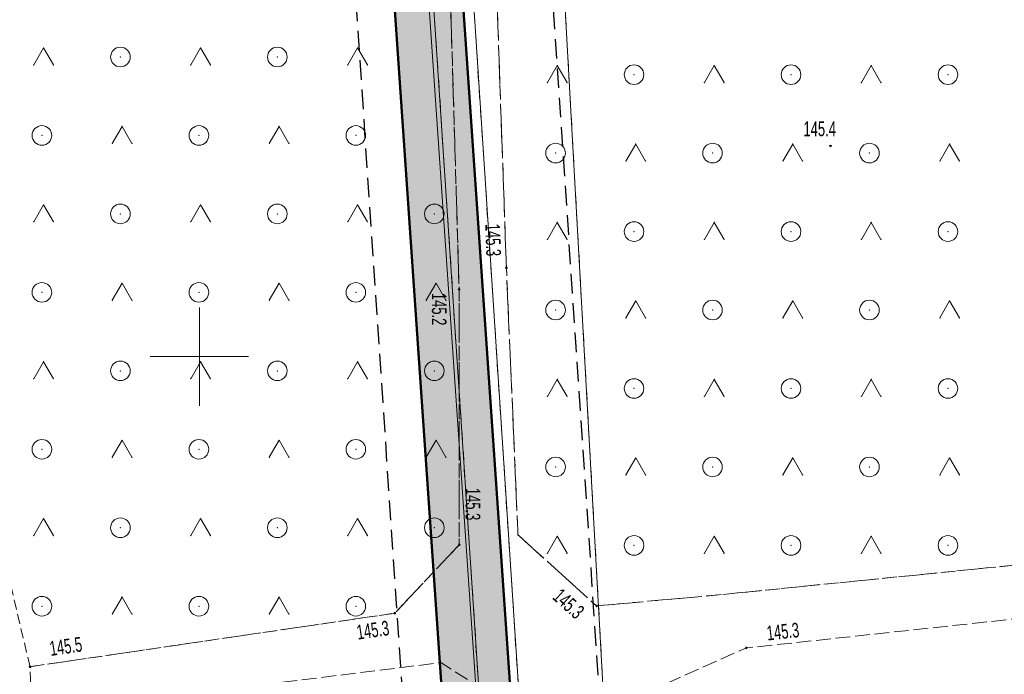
# Model space of a CAD drawing. Extents: x 6456700 to 6518119, y 5963420 to 5980059.
# Tile 230 of 256: x 6512360 to 6512410, y 5967033 to 5967066. Entities that reach past the tile are written whole.
import ezdxf
from ezdxf.enums import TextEntityAlignment as Align

# ---------------------------------------------------------------- set-up
doc = ezdxf.new("R2010")
doc.units = 0
doc.header["$MEASUREMENT"] = 0
for name, pattern in [('L_0_03', [1, 0.5, -0.5]), ('L_0_04', [1.5, 1, -0.5]), ('L_0_52', [1, 0.75, -0.25]), ('L_0_5A', [0.75, 0.5, -0.25])]:
    doc.linetypes.add(name, pattern=pattern)
doc.layers.get('0').update_dxf_attribs({"color": 2, "linetype": 'CONTINUOUS', "lineweight": 5})
for name, color, linetype, lineweight in [('18mm Kreska ciągła', 7, 'CONTINUOUS', 18), ('218_kontur_uzytku_gruntowego', 96, 'L_0_03', 18), ('219_dzialka_ewidencyjna', 7, 'CONTINUOUS', 18), ('50mm Kreska ciągła', 7, 'CONTINUOUS', 50), ('9mm Kreska ciągła', 252, 'CONTINUOUS', 9), ('jezdnia', 7, 'CONTINUOUS', 18), ('pikieta_naturalna', 7, 'CONTINUOUS', 18), ('pikieta_naturalna_Atr2', 7, 'CONTINUOUS', 18), ('siatka_krzyrzy', 7, 'CONTINUOUS', 18), ('teren_zalesiony', 7, 'CONTINUOUS', 18), ('Zakres', 7, 'CONTINUOUS', 18)]:
    doc.layers.add(name, color=color, linetype=linetype, lineweight=lineweight)
doc.styles.get("Standard").update_dxf_attribs({"font": 'txt', "width": 0.75})

# ---------------------------------------------------------------- blocks, each defined once
blk = doc.blocks.new('mdcp_nowa')
at = {"layer": 'pikieta_naturalna', "linetype": 'Continuous', "lineweight": 18}
for points in [[(6495132.17, 5983510.695, 1), (6495132.17, 5983510.785, 1)], [(6495115.65, 5983504.475, 1), (6495115.65, 5983504.565, 1)], [(6495113.24, 5983503.385, 1), (6495113.24, 5983503.475, 1)], [(6495113.25, 5983490.365, 1), (6495113.25, 5983490.455, 1)], [(6495120.25, 5983487.245, 1), (6495120.25, 5983487.335, 1)], [(6495109.96, 5983486.875, 1), (6495109.96, 5983486.965, 1)], [(6495127.88, 5983485.105, 1), (6495127.88, 5983485.195, 1)], [(6495091.37, 5983484.145, 1), (6495091.37, 5983484.235, 1)]]:
    blk.add_hatch(color=18, dxfattribs=at).paths.add_polyline_path(points)
at = {"layer": '218_kontur_uzytku_gruntowego', "lineweight": 18, "flags": 128}
for points in [[(6495116.84, 5983443.86), (6495110.24, 5983543.6)], [(6495112.3, 5983543.5), (6495118.85, 5983443.84)], [(6495117.78, 5983533.26), (6495121.76, 5983461.96)]]:
    blk.add_lwpolyline(points, dxfattribs=at)
at = {"layer": '219_dzialka_ewidencyjna', "color": 3, "linetype": 'Continuous', "lineweight": 18, "flags": 128}
for points in [[(6495110.24, 5983543.6), (6495116.84, 5983443.86)], [(6495118.85, 5983443.84), (6495112.3, 5983543.5)], [(6495117.78, 5983533.26), (6495121.76, 5983461.96)]]:
    blk.add_lwpolyline(points, dxfattribs=at)
at = {"layer": 'jezdnia', "color": 7, "linetype": 'L_0_52', "lineweight": 18, "flags": 128}
blk.add_lwpolyline([(6495195.83, 5982978.97), (6495200.77, 5982990.52), (6495203.76, 5983005.28), (6495200.35, 5983025.82), (6495193.24, 5983036.29), (6495189.14, 5983049.6), (6495185.12, 5983067.8), (6495183.17, 5983077.08), (6495178.19, 5983089.73), (6495174.64, 5983098.86), (6495168.43, 5983115.09), (6495161.55, 5983133.83), (6495154.76, 5983147.58), (6495144.33, 5983166.27), (6495135.54, 5983182.13), (6495131.43, 5983212.99), (6495131.68, 5983233.26), (6495131.46, 5983243.99), (6495128.32, 5983280.81), (6495127.29, 5983298.52), (6495124.19, 5983336.19), (6495123.5, 5983344), (6495121.28, 5983367.92), (6495119.64, 5983396.13), (6495116.73, 5983412.76), (6495117.19, 5983441.35), (6495116.43, 5983457.42), (6495115.48, 5983476.53), (6495115.11, 5983482.62), (6495112.3, 5983484.4), (6495091.45, 5983481.81), (6495091.37, 5983484.19), (6495109.96, 5983486.92), (6495113.25, 5983490.41), (6495113.24, 5983503.43), (6495112.69, 5983521.82), (6495113.13, 5983545.8), (6495113.51, 5983566.95), (6495116.02, 5983585), (6495118.4, 5983609.28), (6495123.42, 5983650.06), (6495131.2, 5983686.54), (6495140.07, 5983719.72), (6495146.41, 5983753.33), (6495149.05, 5983763.24), (6495154.18, 5983776.85), (6495160.67, 5983784.68), (6495175.29, 5983798.4), (6495197.26, 5983816.17), (6495217.4, 5983831.86), (6495238.65, 5983846.53), (6495263.72, 5983869.02), (6495276.39, 5983884.8), (6495285.32, 5983901), (6495289.2, 5983910.41), (6495292.89, 5983924.2), (6495294.78, 5983930.12), (6495299.2, 5983944.93), (6495304.61, 5983964.52), (6495307.5, 5983979.46), (6495307.59, 5983992.22), (6495306.46, 5984009.09), (6495305.69, 5984028.3), (6495305.67, 5984038.17), (6495300.99, 5984057.07), (6495297.28, 5984082.3), (6495291.79, 5984107.54), (6495288.36, 5984130.45), (6495280.64, 5984151.56), (6495274.64, 5984171.22), (6495270.98, 5984181.26), (6495273.99, 5984181.03), (6495276.87, 5984171.8), (6495283.5, 5984152.14), (6495291.35, 5984131.82), (6495294.78, 5984110.77), (6495299.68, 5984081.31), (6495303.27, 5984060.79), (6495332.62, 5984062.58), (6495350.78, 5984065.69), (6495352.73, 5984070.57), (6495357.63, 5984062.1), (6495352.37, 5984062.87), (6495334.16, 5984059.86), (6495303.89, 5984056.79), (6495307.64, 5984045.46), (6495309.06, 5984037.47), (6495310.62, 5984029.01), (6495312.95, 5983997.49), (6495310.44, 5983991.82), (6495310.09, 5983979.31), (6495307.08, 5983963.82), (6495301.68, 5983944.67), (6495295.97, 5983923.79), (6495292.77, 5983913.71), (6495290.13, 5983906.38), (6495284.32, 5983893.37), (6495278.05, 5983883.04), (6495264.46, 5983865.44), (6495239.09, 5983842.69), (6495219.23, 5983829.73), (6495216.93, 5983819.97), (6495223.58, 5983813.84), (6495228.16, 5983809.41), (6495224.21, 5983807.55), (6495214.94, 5983813.05), (6495207.87, 5983817.5), (6495201.24, 5983815.27), (6495178.34, 5983796.41), (6495165.6, 5983786.15), (6495159.73, 5983777.73), (6495154.77, 5983771.17), (6495151.16, 5983759.97), (6495150.26, 5983749.93), (6495142.6, 5983719.51), (6495134.42, 5983684.95), (6495127.4, 5983650.76), (6495120.08, 5983602.2), (6495117.42, 5983578.29), (6495115.94, 5983567.9), (6495115.38, 5983544.13), (6495115.07, 5983520.98), (6495115.65, 5983504.52), (6495116.24, 5983490.91), (6495120.25, 5983487.29), (6495126.33, 5983487.84), (6495143.65, 5983489.58), (6495144.46, 5983486.94), (6495127.88, 5983485.15), (6495121.64, 5983482.36), (6495118.37, 5983476.22), (6495119.55, 5983458.22), (6495119.45, 5983441.1), (6495120.18, 5983413.18), (6495121.99, 5983405.13), (6495126.07, 5983403.29), (6495130.48, 5983403.23), (6495129.73, 5983399.77), (6495124.35, 5983396.96), (6495123.73, 5983368.04), (6495126.63, 5983336.2), (6495129.59, 5983298.85), (6495131.1, 5983280.79), (6495133, 5983262.8), (6495134.25, 5983243.51), (6495134.8, 5983233.03), (6495133.67, 5983213.6), (6495138.07, 5983181.73), (6495146.27, 5983167.62), (6495157.18, 5983147.99), (6495163.68, 5983134.39), (6495170.96, 5983115.51), (6495175.46, 5983104.48), (6495181.17, 5983100.74), (6495199.93, 5983101.55), (6495199.17, 5983099.07), (6495182.34, 5983097.53), (6495180.35, 5983094.32), (6495185.39, 5983081.2), (6495192.07, 5983052.44), (6495195.58, 5983038.04), (6495198.53, 5983033.23), (6495203.76, 5983025.83), (6495206.13, 5983003.89), (6495202.54, 5982989.27), (6495201.18, 5982984.38), (6495199.22, 5982977.33), (6495199.31, 5982965.37), (6495200.17, 5982948.62), (6495203.01, 5982926.24), (6495205.43, 5982907.13), (6495210.02, 5982873.53), (6495214.31, 5982847.66), (6495217.75, 5982836.69), (6495222.16, 5982822), (6495228.36, 5982806.97), (6495230.37, 5982804.25), (6495235.28, 5982800.03), (6495240.12, 5982797.03), (6495226.36, 5982801.25), (6495225.42, 5982799.59), (6495224.16, 5982791.52), (6495222.71, 5982778.54), (6495222.21, 5982760.62), (6495221.26, 5982748.78), (6495217.72, 5982722.5), (6495220.89, 5982699.43), (6495222.63, 5982688.01), (6495226.82, 5982681.43), (6495232.44, 5982678.09), (6495238.57, 5982677.74), (6495238.58, 5982674.2), (6495234.94, 5982674.18), (6495222.7, 5982675.95), (6495211.13, 5982675.67), (6495203.44, 5982672.24), (6495190.56, 5982660.85), (6495183.64, 5982651.87), (6495180.18, 5982645.51), (6495176.56, 5982638.14), (6495173.06, 5982629.9), (6495169.79, 5982622.28), (6495168.95, 5982621.1), (6495167.1, 5982622.09), (6495169.54, 5982629.99), (6495175.88, 5982643.52), (6495181.21, 5982652.88), (6495188.25, 5982661.9), (6495200.25, 5982673.34), (6495211.64, 5982680.53), (6495218.14, 5982692.06), (6495218.39, 5982699.72), (6495215.1, 5982723.62), (6495216.08, 5982729.8), (6495218.41, 5982743.49), (6495220.09, 5982761.04), (6495220.41, 5982779.3), (6495221.74, 5982791.03), (6495222.5, 5982799.07), (6495220.92, 5982803.86), (6495210.51, 5982812.59), (6495206.38, 5982817.94), (6495202.5, 5982823.86), (6495197.41, 5982834.99), (6495191.07, 5982840.79), (6495178.96, 5982851.25), (6495180.72, 5982852.83), (6495192.33, 5982842.82), (6495193.9, 5982841.49), (6495196.29, 5982839.47), (6495200.7, 5982838.43), (6495206.86, 5982825.62), (6495210.11, 5982820.87), (6495214.26, 5982814.71), (6495221.36, 5982809.09), (6495224.36, 5982806.84), (6495223.38, 5982810.9), (6495218.5, 5982823.84), (6495214.57, 5982836.22), (6495211.53, 5982847.15), (6495206.8, 5982872.08), (6495202.64, 5982906.51), (6495199.04, 5982926.21), (6495196.67, 5982948.55), (6495195.68, 5982964.58)], close=True, dxfattribs=at)
at = {"layer": 'jezdnia'}
for p in [(6495115.65, 5983504.52), (6495113.24, 5983503.43), (6495116.24, 5983490.91), (6495113.25, 5983490.41), (6495126.33, 5983487.84), (6495109.96, 5983486.92), (6495120.25, 5983487.29), (6495127.88, 5983485.15), (6495112.3, 5983484.4), (6495091.37, 5983484.19)]:
    blk.add_point(p, dxfattribs=at)
at = {"layer": 'pikieta_naturalna', "color": 7, "linetype": 'Continuous', "lineweight": 18}
for centre in [(6495132.17, 5983510.74), (6495115.65, 5983504.52), (6495113.24, 5983503.43), (6495113.25, 5983490.41), (6495120.25, 5983487.29), (6495109.96, 5983486.92), (6495127.88, 5983485.15), (6495091.37, 5983484.19)]:
    blk.add_circle(centre, 0.045, dxfattribs=at)
at = {"layer": 'pikieta_naturalna'}
for p in [(6495132.17, 5983510.74), (6495115.65, 5983504.52), (6495113.24, 5983503.43), (6495113.25, 5983490.41), (6495109.96, 5983486.92), (6495120.25, 5983487.29), (6495127.88, 5983485.15), (6495091.37, 5983484.19)]:
    blk.add_point(p, dxfattribs=at)
at = {"layer": 'siatka_krzyrzy', "linetype": 'Continuous', "lineweight": 18, "flags": 128}
for points in [[(6495100, 5983497.5), (6495100, 5983502.5)], [(6495097.5, 5983500), (6495102.5, 5983500)]]:
    blk.add_lwpolyline(points, dxfattribs=at)
at = {"layer": 'teren_zalesiony', "color": 7, "linetype": 'L_0_5A', "lineweight": 18, "flags": 128}
for points in [[(6495091.37, 5983484.19), (6495086.18, 5983506.1), (6495084.89, 5983526.01), (6495107.33, 5983728.35), (6495127.82, 5983771.52), (6495138.38, 5983790.26), (6495151.08, 5983809.39), (6495174.94, 5983816.27), (6495177.32, 5983813.6), (6495181.6, 5983817.42), (6495179.2, 5983820.07), (6495187.87, 5983825.17), (6495217.4, 5983831.86), (6495197.26, 5983816.17), (6495175.29, 5983798.4), (6495160.67, 5983784.68), (6495154.18, 5983776.85), (6495149.95, 5983769.63), (6495149.05, 5983763.24), (6495146.41, 5983753.33), (6495140.07, 5983719.72), (6495131.2, 5983686.54), (6495123.42, 5983650.06), (6495118.4, 5983609.28), (6495116.02, 5983585), (6495113.51, 5983566.95), (6495113.13, 5983545.8), (6495112.69, 5983521.82), (6495113.24, 5983503.43), (6495113.25, 5983490.41), (6495109.96, 5983486.92)], [(6495126.33, 5983487.84), (6495120.25, 5983487.29), (6495116.24, 5983490.91), (6495115.65, 5983504.52), (6495115.07, 5983520.98), (6495115.38, 5983544.13), (6495115.94, 5983567.9), (6495117.42, 5983578.29), (6495120.08, 5983602.2), (6495127.4, 5983650.76), (6495134.42, 5983684.95), (6495142.6, 5983719.51), (6495150.26, 5983749.93), (6495151.16, 5983759.97), (6495156.38, 5983769.03), (6495159.73, 5983777.73), (6495165.6, 5983786.15), (6495178.34, 5983796.41), (6495201.24, 5983815.27), (6495207.87, 5983817.5), (6495214.94, 5983813.05), (6495224.21, 5983807.55), (6495206.66, 5983767.28), (6495174.96, 5983687.08), (6495148.49, 5983563.77), (6495147.97, 5983534.63), (6495143.65, 5983489.58)]]:
    blk.add_lwpolyline(points, close=True, dxfattribs=at)
at = {"layer": 'teren_zalesiony', "color": 7, "linetype": 'Continuous', "lineweight": 18, "flags": 128}
for points in [[(6495091.563, 5983514.873), (6495092.063, 5983515.739)], [(6495092.063, 5983515.739), (6495092.563, 5983514.873)], [(6495099.563, 5983514.873), (6495100.063, 5983515.739)], [(6495100.063, 5983515.739), (6495100.563, 5983514.873)], [(6495107.563, 5983514.873), (6495108.063, 5983515.739)], [(6495108.063, 5983515.739), (6495108.563, 5983514.873)], [(6495117.743, 5983513.973), (6495118.243, 5983514.839)], [(6495118.243, 5983514.839), (6495118.743, 5983513.973)], [(6495125.743, 5983513.973), (6495126.243, 5983514.839)], [(6495126.243, 5983514.839), (6495126.743, 5983513.973)], [(6495133.743, 5983513.973), (6495134.243, 5983514.839)], [(6495134.243, 5983514.839), (6495134.743, 5983513.973)], [(6495095.563, 5983510.873), (6495096.063, 5983511.739)], [(6495096.063, 5983511.739), (6495096.563, 5983510.873)], [(6495103.563, 5983510.873), (6495104.063, 5983511.739)], [(6495104.063, 5983511.739), (6495104.563, 5983510.873)], [(6495121.743, 5983509.973), (6495122.243, 5983510.839)], [(6495122.243, 5983510.839), (6495122.743, 5983509.973)], [(6495129.743, 5983509.973), (6495130.243, 5983510.839)], [(6495130.243, 5983510.839), (6495130.743, 5983509.973)], [(6495137.743, 5983509.973), (6495138.243, 5983510.839)], [(6495138.243, 5983510.839), (6495138.743, 5983509.973)], [(6495091.563, 5983506.873), (6495092.063, 5983507.739)], [(6495092.063, 5983507.739), (6495092.563, 5983506.873)], [(6495099.563, 5983506.873), (6495100.063, 5983507.739)], [(6495100.063, 5983507.739), (6495100.563, 5983506.873)], [(6495107.563, 5983506.873), (6495108.063, 5983507.739)], [(6495108.063, 5983507.739), (6495108.563, 5983506.873)], [(6495117.743, 5983505.973), (6495118.243, 5983506.839)], [(6495118.243, 5983506.839), (6495118.743, 5983505.973)], [(6495125.743, 5983505.973), (6495126.243, 5983506.839)], [(6495126.243, 5983506.839), (6495126.743, 5983505.973)], [(6495133.743, 5983505.973), (6495134.243, 5983506.839)], [(6495134.243, 5983506.839), (6495134.743, 5983505.973)], [(6495095.563, 5983502.873), (6495096.063, 5983503.739)], [(6495096.063, 5983503.739), (6495096.563, 5983502.873)], [(6495103.563, 5983502.873), (6495104.063, 5983503.739)], [(6495104.063, 5983503.739), (6495104.563, 5983502.873)], [(6495111.563, 5983502.873), (6495112.063, 5983503.739)], [(6495112.063, 5983503.739), (6495112.563, 5983502.873)], [(6495121.743, 5983501.973), (6495122.243, 5983502.839)], [(6495122.243, 5983502.839), (6495122.743, 5983501.973)], [(6495129.743, 5983501.973), (6495130.243, 5983502.839)], [(6495130.243, 5983502.839), (6495130.743, 5983501.973)], [(6495137.743, 5983501.973), (6495138.243, 5983502.839)], [(6495138.243, 5983502.839), (6495138.743, 5983501.973)], [(6495091.563, 5983498.873), (6495092.063, 5983499.739)], [(6495092.063, 5983499.739), (6495092.563, 5983498.873)], [(6495099.563, 5983498.873), (6495100.063, 5983499.739)], [(6495100.063, 5983499.739), (6495100.563, 5983498.873)], [(6495107.563, 5983498.873), (6495108.063, 5983499.739)], [(6495108.063, 5983499.739), (6495108.563, 5983498.873)], [(6495117.743, 5983497.973), (6495118.243, 5983498.839)], [(6495118.243, 5983498.839), (6495118.743, 5983497.973)], [(6495125.743, 5983497.973), (6495126.243, 5983498.839)], [(6495126.243, 5983498.839), (6495126.743, 5983497.973)], [(6495133.743, 5983497.973), (6495134.243, 5983498.839)], [(6495134.243, 5983498.839), (6495134.743, 5983497.973)], [(6495095.563, 5983494.873), (6495096.063, 5983495.739)], [(6495096.063, 5983495.739), (6495096.563, 5983494.873)], [(6495103.563, 5983494.873), (6495104.063, 5983495.739)], [(6495104.063, 5983495.739), (6495104.563, 5983494.873)], [(6495111.563, 5983494.873), (6495112.063, 5983495.739)], [(6495112.063, 5983495.739), (6495112.563, 5983494.873)], [(6495121.743, 5983493.973), (6495122.243, 5983494.839)], [(6495122.243, 5983494.839), (6495122.743, 5983493.973)], [(6495129.743, 5983493.973), (6495130.243, 5983494.839)], [(6495130.243, 5983494.839), (6495130.743, 5983493.973)], [(6495137.743, 5983493.973), (6495138.243, 5983494.839)], [(6495138.243, 5983494.839), (6495138.743, 5983493.973)], [(6495091.563, 5983490.873), (6495092.063, 5983491.739)], [(6495092.063, 5983491.739), (6495092.563, 5983490.873)], [(6495099.563, 5983490.873), (6495100.063, 5983491.739)], [(6495100.063, 5983491.739), (6495100.563, 5983490.873)], [(6495107.563, 5983490.873), (6495108.063, 5983491.739)], [(6495108.063, 5983491.739), (6495108.563, 5983490.873)], [(6495117.743, 5983489.973), (6495118.243, 5983490.839)], [(6495118.243, 5983490.839), (6495118.743, 5983489.973)], [(6495125.743, 5983489.973), (6495126.243, 5983490.839)], [(6495126.243, 5983490.839), (6495126.743, 5983489.973)], [(6495133.743, 5983489.973), (6495134.243, 5983490.839)], [(6495134.243, 5983490.839), (6495134.743, 5983489.973)], [(6495095.563, 5983486.873), (6495096.063, 5983487.739)], [(6495096.063, 5983487.739), (6495096.563, 5983486.873)], [(6495103.563, 5983486.873), (6495104.063, 5983487.739)], [(6495104.063, 5983487.739), (6495104.563, 5983486.873)]]:
    blk.add_lwpolyline(points, dxfattribs=at)
at = {"layer": 'teren_zalesiony', "color": 7, "linetype": 'Continuous', "lineweight": 18}
for centre in [(6495095.976, 5983515.276), (6495103.976, 5983515.276), (6495122.156, 5983514.376), (6495130.156, 5983514.376), (6495138.156, 5983514.376), (6495091.976, 5983511.276), (6495099.976, 5983511.276), (6495107.976, 5983511.276), (6495118.156, 5983510.376), (6495126.156, 5983510.376), (6495134.156, 5983510.376), (6495095.976, 5983507.276), (6495103.976, 5983507.276), (6495111.976, 5983507.276), (6495122.156, 5983506.376), (6495130.156, 5983506.376), (6495138.156, 5983506.376), (6495091.976, 5983503.276), (6495099.976, 5983503.276), (6495107.976, 5983503.276), (6495118.156, 5983502.376), (6495126.156, 5983502.376), (6495134.156, 5983502.376), (6495095.976, 5983499.276), (6495103.976, 5983499.276), (6495111.976, 5983499.276), (6495122.156, 5983498.376), (6495130.156, 5983498.376), (6495138.156, 5983498.376), (6495091.976, 5983495.276), (6495099.976, 5983495.276), (6495107.976, 5983495.276), (6495118.156, 5983494.376), (6495126.156, 5983494.376), (6495134.156, 5983494.376), (6495095.976, 5983491.276), (6495103.976, 5983491.276), (6495111.976, 5983491.276), (6495122.156, 5983490.376), (6495130.156, 5983490.376), (6495138.156, 5983490.376), (6495091.976, 5983487.276), (6495099.976, 5983487.276), (6495107.976, 5983487.276)]:
    blk.add_circle(centre, 0.5, dxfattribs=at)
at = {"layer": 'teren_zalesiony'}
for p in [(6495092.063, 5983515.739), (6495092.063, 5983515.739), (6495100.063, 5983515.739), (6495100.063, 5983515.739), (6495108.063, 5983515.739), (6495108.063, 5983515.739), (6495095.976, 5983515.276), (6495103.976, 5983515.276), (6495091.563, 5983514.873), (6495092.563, 5983514.873), (6495099.563, 5983514.873), (6495100.563, 5983514.873), (6495107.563, 5983514.873), (6495108.563, 5983514.873), (6495118.243, 5983514.839), (6495118.243, 5983514.839), (6495126.243, 5983514.839), (6495126.243, 5983514.839), (6495134.243, 5983514.839), (6495134.243, 5983514.839), (6495117.743, 5983513.973), (6495118.743, 5983513.973), (6495122.156, 5983514.376), (6495125.743, 5983513.973), (6495126.743, 5983513.973), (6495130.156, 5983514.376), (6495133.743, 5983513.973), (6495134.743, 5983513.973), (6495138.156, 5983514.376), (6495096.063, 5983511.739), (6495096.063, 5983511.739), (6495104.063, 5983511.739), (6495104.063, 5983511.739), (6495091.976, 5983511.276), (6495099.976, 5983511.276), (6495107.976, 5983511.276), (6495095.563, 5983510.873), (6495096.563, 5983510.873), (6495103.563, 5983510.873), (6495104.563, 5983510.873), (6495122.243, 5983510.839), (6495122.243, 5983510.839), (6495130.243, 5983510.839), (6495130.243, 5983510.839), (6495138.243, 5983510.839), (6495138.243, 5983510.839), (6495118.156, 5983510.376), (6495121.743, 5983509.973), (6495122.743, 5983509.973), (6495126.156, 5983510.376), (6495129.743, 5983509.973), (6495130.743, 5983509.973), (6495134.156, 5983510.376), (6495137.743, 5983509.973), (6495138.743, 5983509.973), (6495092.063, 5983507.739), (6495092.063, 5983507.739), (6495100.063, 5983507.739), (6495100.063, 5983507.739), (6495108.063, 5983507.739), (6495108.063, 5983507.739), (6495095.976, 5983507.276), (6495103.976, 5983507.276), (6495111.976, 5983507.276), (6495091.563, 5983506.873), (6495092.563, 5983506.873), (6495099.563, 5983506.873), (6495100.563, 5983506.873), (6495107.563, 5983506.873), (6495108.563, 5983506.873), (6495118.243, 5983506.839), (6495118.243, 5983506.839), (6495126.243, 5983506.839), (6495126.243, 5983506.839), (6495134.243, 5983506.839), (6495134.243, 5983506.839), (6495117.743, 5983505.973), (6495118.743, 5983505.973), (6495122.156, 5983506.376), (6495125.743, 5983505.973), (6495126.743, 5983505.973), (6495130.156, 5983506.376), (6495133.743, 5983505.973), (6495134.743, 5983505.973), (6495138.156, 5983506.376), (6495115.65, 5983504.52), (6495096.063, 5983503.739), (6495096.063, 5983503.739), (6495104.063, 5983503.739), (6495104.063, 5983503.739), (6495112.063, 5983503.739), (6495112.063, 5983503.739), (6495113.24, 5983503.43), (6495091.976, 5983503.276), (6495099.976, 5983503.276), (6495107.976, 5983503.276), (6495095.563, 5983502.873), (6495096.563, 5983502.873), (6495103.563, 5983502.873), (6495104.563, 5983502.873), (6495111.563, 5983502.873), (6495112.563, 5983502.873), (6495122.243, 5983502.839), (6495122.243, 5983502.839), (6495130.243, 5983502.839), (6495130.243, 5983502.839), (6495138.243, 5983502.839), (6495138.243, 5983502.839), (6495118.156, 5983502.376), (6495121.743, 5983501.973), (6495122.743, 5983501.973), (6495126.156, 5983502.376), (6495129.743, 5983501.973), (6495130.743, 5983501.973), (6495134.156, 5983502.376), (6495137.743, 5983501.973), (6495138.743, 5983501.973), (6495092.063, 5983499.739), (6495092.063, 5983499.739), (6495100.063, 5983499.739), (6495100.063, 5983499.739), (6495108.063, 5983499.739), (6495108.063, 5983499.739), (6495091.563, 5983498.873), (6495092.563, 5983498.873), (6495095.976, 5983499.276), (6495099.563, 5983498.873), (6495100.563, 5983498.873), (6495103.976, 5983499.276), (6495107.563, 5983498.873), (6495108.563, 5983498.873), (6495111.976, 5983499.276), (6495118.243, 5983498.839), (6495118.243, 5983498.839), (6495122.156, 5983498.376), (6495126.243, 5983498.839), (6495126.243, 5983498.839), (6495130.156, 5983498.376), (6495134.243, 5983498.839), (6495134.243, 5983498.839), (6495138.156, 5983498.376), (6495117.743, 5983497.973), (6495118.743, 5983497.973), (6495125.743, 5983497.973), (6495126.743, 5983497.973), (6495133.743, 5983497.973), (6495134.743, 5983497.973), (6495096.063, 5983495.739), (6495096.063, 5983495.739), (6495104.063, 5983495.739), (6495104.063, 5983495.739), (6495112.063, 5983495.739), (6495112.063, 5983495.739), (6495091.976, 5983495.276), (6495095.563, 5983494.873), (6495096.563, 5983494.873), (6495099.976, 5983495.276), (6495103.563, 5983494.873), (6495104.563, 5983494.873), (6495107.976, 5983495.276), (6495111.563, 5983494.873), (6495112.563, 5983494.873), (6495118.156, 5983494.376), (6495122.243, 5983494.839), (6495122.243, 5983494.839), (6495126.156, 5983494.376), (6495130.243, 5983494.839), (6495130.243, 5983494.839), (6495134.156, 5983494.376), (6495138.243, 5983494.839), (6495138.243, 5983494.839), (6495121.743, 5983493.973), (6495122.743, 5983493.973), (6495129.743, 5983493.973), (6495130.743, 5983493.973), (6495137.743, 5983493.973), (6495138.743, 5983493.973), (6495092.063, 5983491.739), (6495092.063, 5983491.739), (6495100.063, 5983491.739), (6495100.063, 5983491.739), (6495108.063, 5983491.739), (6495108.063, 5983491.739), (6495091.563, 5983490.873), (6495092.563, 5983490.873), (6495095.976, 5983491.276), (6495099.563, 5983490.873), (6495100.563, 5983490.873), (6495103.976, 5983491.276), (6495107.563, 5983490.873), (6495108.563, 5983490.873), (6495111.976, 5983491.276), (6495116.24, 5983490.91), (6495118.243, 5983490.839), (6495118.243, 5983490.839), (6495126.243, 5983490.839), (6495126.243, 5983490.839), (6495134.243, 5983490.839), (6495134.243, 5983490.839), (6495113.25, 5983490.41), (6495122.156, 5983490.376), (6495130.156, 5983490.376), (6495138.156, 5983490.376), (6495117.743, 5983489.973), (6495118.743, 5983489.973), (6495125.743, 5983489.973), (6495126.743, 5983489.973), (6495133.743, 5983489.973), (6495134.743, 5983489.973), (6495126.33, 5983487.84), (6495096.063, 5983487.739), (6495096.063, 5983487.739), (6495104.063, 5983487.739), (6495104.063, 5983487.739), (6495091.976, 5983487.276), (6495095.563, 5983486.873), (6495096.563, 5983486.873), (6495099.976, 5983487.276), (6495103.563, 5983486.873), (6495104.563, 5983486.873), (6495107.976, 5983487.276), (6495109.96, 5983486.92), (6495120.25, 5983487.29), (6495091.37, 5983484.19)]:
    blk.add_point(p, dxfattribs=at)
at = {"layer": 'Zakres', "linetype": 'L_0_04', "lineweight": 25, "flags": 128}
blk.add_lwpolyline([(6495113.77, 5985050.22), (6495121.12, 5984877.07), (6495125.76, 5984757.87), (6495129.89, 5984649.81), (6495141.08, 5984611.3), (6495145.77, 5984544.53), (6495147.36, 5984487.27), (6495157.22, 5984392.07), (6495162.95, 5984387.45), (6495180.24, 5984384.16), (6495229.5, 5984386.61), (6495251.65, 5984373.41), (6495258.77, 5984357.12), (6495255.44, 5984330.44), (6495250.77, 5984304.39), (6495252.21, 5984282.78), (6495255.46, 5984256.45), (6495254.94, 5984238.25), (6495266.4, 5984211), (6495277.24, 5984182.33), (6495294.2, 5984133.19), (6495300.94, 5984095.37), (6495313.24, 5984037.69), (6495317.44, 5983978.18), (6495300.35, 5983922.18), (6495282.35, 5983883.38), (6495266.21, 5983862.23), (6495242.03, 5983839.67), (6495211.11, 5983816.86), (6495158.26, 5983772.66), (6495130.6, 5983651.16), (6495116.31, 5983543.43), (6495129.51, 5983346.73), (6495134.58, 5983264.71), (6495139.64, 5983186.97), (6495193.25, 5983077.94), (6495199.2, 5983041.97), (6495206.23, 5983026), (6495208.96, 5983004.88), (6495202.27, 5982979.48), (6495202.42, 5982950.13), (6495209.35, 5982897.38), (6495215.97, 5982850.34), (6495228.6, 5982809.97), (6495226.85, 5982778.82), (6495225.04, 5982750.56), (6495220.26, 5982723.37), (6495226.54, 5982679.97), (6495206.06, 5982669.48), (6495192.68, 5982657.71), (6495184.57, 5982648.65), (6495174.78, 5982624.58), (6495164.23, 5982604.61), (6495150.7, 5982588.3), (6495137.69, 5982582.43), (6495118.26, 5982573.75), (6495100.35, 5982558.42), (6495090.36, 5982544.99), (6495075.87, 5982519.06), (6495060.83, 5982499.68), (6495049.41, 5982485.49), (6495035.07, 5982459.7), (6495006.7, 5982406.64), (6494980.89, 5982351.84), (6494944.35, 5982293.29), (6494925.72, 5982250.11), (6494905.2, 5982190.37), (6494898.43, 5982153.5), (6494879.51, 5982063.89), (6494864.14, 5981992.66), (6494816.93, 5981768.61), (6494777.79, 5981577.7), (6494739.84, 5981394.72), (6494718.65, 5981297.89), (6494716.45, 5981237.31), (6494738.62, 5981208.21), (6494776.48, 5981173.06), (6494817.16, 5981137.44), (6494847.63, 5981109.8), (6494877.39, 5981077.08), (6494912.75, 5981030.55), (6494916.06, 5981014.71), (6494903.86, 5980957.01), (6494916.13, 5980953.51), (6494892.32, 5980927.59), (6494850.7, 5980858.8), (6494806.81, 5980779.89), (6494785.1, 5980753.49), (6494715.22, 5980723.29), (6494679.96, 5980686.78), (6494651.35, 5980651.29), (6494549.14, 5980683.24), (6494511.84, 5980659.66), (6494443.61, 5980630.33), (6494428.78, 5980598.6), (6494431.58, 5980579.46), (6494420.56, 5980549.76), (6494416.45, 5980528.2), (6494403.86, 5980507.16), (6494388.89, 5980482.96), (6494365.32, 5980407.99), (6494335.67, 5980315.15), (6494332.29, 5980297.41), (6494335.1, 5980278.18), (6494347.25, 5980254.84), (6494336.79, 5980250.09), (6494300.04, 5980271.34), (6494320.8, 5980301.43), (6494336.81, 5980349.17), (6494344.85, 5980380.92), (6494360.85, 5980437.13), (6494374.18, 5980476.38), (6494386.14, 5980498.84), (6494403.02, 5980528.52), (6494411.33, 5980563.19), (6494420.84, 5980586.25), (6494420.25, 5980601.11), (6494434.95, 5980635.94), (6494446.75, 5980644.99), (6494465.77, 5980647.27), (6494513.02, 5980669.46), (6494507.85, 5980679.68), (6494547.89, 5980705.83), (6494570.06, 5980691.34), (6494636.17, 5980669.05), (6494706.14, 5980756.86), (6494742.78, 5980772.58), (6494798.53, 5980814.27), (6494826.12, 5980867.97), (6494849.57, 5980908.6), (6494845.35, 5980942.01), (6494853.94, 5980970.83), (6494891.08, 5980960.54), (6494890.11, 5980965.73), (6494903.94, 5981025.69), (6494869.98, 5981070.3), (6494770.97, 5981160.58), (6494728.18, 5981200.64), (6494706.13, 5981229.56), (6494707.94, 5981299.75), (6494728.84, 5981398.1), (6494767.06, 5981580.19), (6494806.17, 5981770.55), (6494854.36, 5981994.76), (6494869.73, 5982065.97), (6494888.61, 5982155.44), (6494891.67, 5982173.95), (6494895.82, 5982197.45), (6494916.38, 5982253.72), (6494935.47, 5982297.95), (6494954.97, 5982331.67), (6494972.09, 5982356.64), (6494997.76, 5982411.14), (6495026.29, 5982464.48), (6495041.09, 5982491.09), (6495052.99, 5982505.88), (6495067.51, 5982524.6), (6495081.94, 5982550.43), (6495092.99, 5982565.28), (6495112.86, 5982582.29), (6495133.59, 5982591.55), (6495144.48, 5982596.46), (6495155.87, 5982610.19), (6495165.7, 5982628.8), (6495175.96, 5982654.03), (6495185.62, 5982664.83), (6495200.4, 5982677.82), (6495212.49, 5982688.04), (6495209.64, 5982723.43), (6495215.22, 5982750.57), (6495216.87, 5982779.54), (6495218.31, 5982809.31), (6495206.86, 5982847.92), (6495199.44, 5982894.74), (6495192.11, 5982948.71), (6495190.16, 5982979.24), (6495183.47, 5983075.16), (6495129.79, 5983184.34), (6495124.6, 5983264.07), (6495119.53, 5983346.09), (6495106.27, 5983543.75), (6495120.74, 5983652.9), (6495148.75, 5983779.42), (6495204.15, 5983826.04), (6495273.41, 5983889.36), (6495288.53, 5983927.42), (6495300.83, 5983964.69), (6495303.91, 5983980.14), (6495301.32, 5984039.55), (6495291.1, 5984093.63), (6495284.5, 5984130.67), (6495267.84, 5984178.93), (6495257.12, 5984207.3), (6495244.96, 5984236.19), (6495244.79, 5984255.42), (6495242.25, 5984281.97), (6495240.71, 5984304.95), (6495245.55, 5984331.94), (6495248.51, 5984355.64), (6495243.77, 5984366.47), (6495226.98, 5984376.47), (6495179.54, 5984374.12), (6495158.61, 5984378.09), (6495147.7, 5984386.91), (6495137.38, 5984486.61), (6495135.78, 5984544.04), (6495131.18, 5984609.54), (6495119.95, 5984648.2), (6495115.76, 5984757.49), (6495111.12, 5984876.67), (6495103.73, 5985050.93), (6495109.36, 5985081.73), (6495120.41, 5985085.88)], close=True, dxfattribs=at)
at = {"layer": 'pikieta_naturalna_Atr2', "color": 7, "lineweight": 15, "width": 0.66}
blk.add_text('145.4', height=0.75, dxfattribs=at).set_placement((6495130.79, 5983511.99), align=Align.TOP_LEFT)
for s, rotation, p in [('145.3', 272, (6495115.32, 5983506.79)), ('145.2', 270, (6495112.6, 5983503.25)), ('145.3', 270, (6495114.32, 5983493.31)), ('145.3', 317.9, (6495118.46, 5983488.24)), ('145.3', 8.4, (6495107.97, 5983486.31)), ('145.3', 6.2, (6495128.88, 5983486.27)), ('145.5', 8.4, (6495092.32, 5983485.48))]:
    blk.add_text(s, height=0.75, rotation=rotation, dxfattribs=at).set_placement(p, align=Align.TOP_LEFT)

msp = doc.modelspace()

# ---------------------------------------------------------------- block references
at = {"linetype": 'ByBlock'}
msp.add_blockref('mdcp_nowa', (17268.786, -16450.998), dxfattribs=at)

# ---------------------------------------------------------------- next in the draw order: hatches: boundary and pattern name
at = {"layer": '9mm Kreska ciągła'}
h = msp.add_hatch(dxfattribs=at)
h.set_pattern_fill('SAND_AND_LIME', color=4, scale=0.1)
h.set_pattern_definition([(37.5, (6512162.38958, 5966557.36103), (-0.006803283, 0.208096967), [0, -0.16416, 0, -0.1836, 0, -0.1755]), (7.5, (6512162.38958, 5966557.36103), (0.191135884, 0.304791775), [0, -0.08856, 0, -0.14796, 0, -0.0567]), (327.5, (6512162.25674, 5966557.36103), (0.33632732, 0.000611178), [0, -0.054, 0, -0.1944, 0, -0.2538]), (317.5, (6512162.25674, 5966557.36103), (0.324661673, 0.09478896), [0, -0.027, 0, -0.12744, 0, -0.1458])])
edge = h.paths.add_edge_path()
edge.add_arc((6512516.367, 5967810.283), 3, 311.5869, 347.3062, ccw=False)
edge.add_arc((6512523.503, 5967802.242), 7.75, 131.5869, 180.7804)
edge.add_line((6512515.753, 5967802.137), (6512515.839, 5967795.832))
edge.add_arc((6512568.134, 5967796.544), 52.3, 180.7804, 202.2888)
edge.add_line((6512519.742, 5967776.708), (6512533.586, 5967742.935))
edge.add_arc((6512443.186, 5967705.88), 97.7, 19.24547, 22.28878, ccw=False)
edge.add_line((6512535.426, 5967738.083), (6512551.885, 5967690.939))
edge.add_arc((6512459.645, 5967658.735), 97.7, 10.33082, 19.24547, ccw=False)
edge.add_line((6512555.761, 5967676.256), (6512567.725, 5967610.623))
edge.add_arc((6512717.556, 5967637.935), 152.3, 190.33082, 193.90778)
edge.add_line((6512569.721, 5967601.328), (6512572.468, 5967590.235))
edge.add_arc((6512477.632, 5967566.752), 97.7, 359.59588, 373.90778, ccw=False)
edge.add_line((6512575.33, 5967566.063), (6512575.106, 5967534.367))
edge.add_arc((6512497.408, 5967534.915), 77.7, 343.87223, 359.59588, ccw=False)
edge.add_line((6512572.05, 5967513.331), (6512569.54, 5967504.651))
edge.add_arc((6512475.685, 5967531.79), 97.7, 339.08524, 343.87223, ccw=False)
edge.add_line((6512566.948, 5967496.914), (6512545.985, 5967442.059))
edge.add_arc((6512524.78, 5967450.162), 22.7, 313.2875, 339.0852, ccw=False)
edge.add_line((6512540.345, 5967433.638), (6512504.063, 5967399.463))
edge.add_line((6512504.063, 5967399.463), (6512490.766, 5967386.938))
edge.add_arc((6512149.514, 5967749.225), 497.7, 309.16671, 313.28749, ccw=False)
edge.add_line((6512463.851, 5967363.353), (6512423.112, 5967330.167))
edge.add_arc((6512437.196, 5967312.877), 22.3, 129.1667, 169.6812)
edge.add_line((6512415.257, 5967316.872), (6512407.758, 5967275.686))
edge.add_arc((6511918.108, 5967364.836), 497.7, 347.25294, 349.68124, ccw=False)
edge.add_line((6512403.541, 5967255.02), (6512392.372, 5967205.646))
edge.add_arc((6512443.383, 5967194.106), 52.3, 167.2529, 172.4126)
edge.add_line((6512391.541, 5967201.011), (6512377.704, 5967097.137))
edge.add_arc((6512429.546, 5967090.232), 52.3, 172.4126, 183.9445)
edge.add_line((6512377.37, 5967086.634), (6512388.786, 5966921.07))
edge.add_arc((6510894.634, 5966818.042), 1497.7, 3.606413, 3.944541, ccw=False)
edge.add_line((6512389.368, 5966912.251), (6512395.777, 5966810.575))
edge.add_arc((6510402.033, 5966684.915), 1997.7, 2.742456, 3.606413, ccw=False)
edge.add_line((6512397.445, 5966780.498), (6512399.171, 5966744.457))
edge.add_arc((6512436.429, 5966746.242), 37.3, 182.7425, 206.0885)
edge.add_line((6512402.929, 5966729.839), (6512452.864, 5966627.857))
edge.add_arc((6512432.477, 5966617.874), 22.7, 6.2671, 26.0885, ccw=False)
edge.add_line((6512455.041, 5966620.352), (6512460.451, 5966571.093))
edge.add_arc((6515444.811, 5966898.838), 3002.303, 186.267142, 186.338012)
edge.add_line((6512460.859, 5966567.402), (6512461.669, 5966560.109))
edge.add_line((6512461.669, 5966560.109), (6512460.465, 5966557.361))
edge.add_line((6512460.465, 5966557.361), (6512465.434, 5966557.916))
edge.add_line((6512465.434, 5966557.916), (6512464.337, 5966567.789))
edge.add_arc((6515444.811, 5966898.838), 2998.803, 186.267142, 186.338012, ccw=False)
edge.add_line((6512463.93, 5966571.475), (6512458.52, 5966620.734))
edge.add_arc((6512432.477, 5966617.874), 26.2, 6.2671, 26.0885)
edge.add_line((6512456.008, 5966629.396), (6512406.072, 5966731.378))
edge.add_arc((6512436.429, 5966746.242), 33.8, 182.7425, 206.0885, ccw=False)
edge.add_line((6512402.667, 5966744.625), (6512400.941, 5966780.666))
edge.add_arc((6510402.033, 5966684.915), 2001.2, 2.742456, 3.606413)
edge.add_line((6512399.27, 5966810.795), (6512392.862, 5966912.471))
edge.add_arc((6510894.634, 5966818.042), 1501.2, 3.606413, 3.944541)
edge.add_line((6512392.278, 5966921.311), (6512380.862, 5967086.875))
edge.add_arc((6512429.546, 5967090.232), 48.8, 172.4126, 183.9445, ccw=False)
edge.add_line((6512381.174, 5967096.675), (6512395.01, 5967200.549))
edge.add_arc((6512443.383, 5967194.106), 48.8, 167.2529, 172.4126, ccw=False)
edge.add_line((6512395.786, 5967204.873), (6512406.955, 5967254.247))
edge.add_arc((6511918.108, 5967364.836), 501.2, 347.25294, 349.68124)
edge.add_line((6512411.202, 5967275.059), (6512418.7, 5967316.245))
edge.add_arc((6512437.196, 5967312.877), 18.8, 129.1667, 169.6812, ccw=False)
edge.add_line((6512425.323, 5967327.453), (6512466.061, 5967360.639))
edge.add_arc((6512149.514, 5967749.225), 501.2, 309.16671, 313.28749)
edge.add_line((6512493.166, 5967384.391), (6512506.462, 5967396.915))
edge.add_line((6512506.462, 5967396.915), (6512542.744, 5967431.09))
edge.add_arc((6512524.78, 5967450.162), 26.2, 313.2875, 339.0852)
edge.add_line((6512549.254, 5967440.809), (6512570.217, 5967495.664))
edge.add_arc((6512475.685, 5967531.79), 101.2, 339.08524, 343.87223)
edge.add_line((6512572.902, 5967503.679), (6512575.412, 5967512.359))
edge.add_arc((6512497.408, 5967534.915), 81.2, 343.87223, 359.59588)
edge.add_line((6512578.606, 5967534.342), (6512578.829, 5967566.038))
edge.add_arc((6512477.632, 5967566.752), 101.2, 359.59588, 373.90778)
edge.add_line((6512575.865, 5967591.076), (6512573.118, 5967602.169))
edge.add_arc((6512717.556, 5967637.935), 148.8, 190.33082, 193.90778, ccw=False)
edge.add_line((6512571.168, 5967611.25), (6512559.204, 5967676.884))
edge.add_arc((6512459.645, 5967658.735), 101.2, 10.33082, 19.24547)
edge.add_line((6512555.189, 5967692.092), (6512538.73, 5967739.237))
edge.add_arc((6512443.186, 5967705.88), 101.2, 19.24547, 22.28878)
edge.add_line((6512536.824, 5967744.262), (6512522.98, 5967778.036))
edge.add_arc((6512568.134, 5967796.544), 48.8, 180.7804, 202.2888, ccw=False)
edge.add_line((6512519.339, 5967795.88), (6512519.305, 5967798.372))
edge.add_arc((6512522.305, 5967798.413), 3, 27.7369, 180.7804, ccw=False)
edge.add_line((6512524.96, 5967799.809), (6512519.294, 5967809.624))

# ---------------------------------------------------------------- next in the draw order: linework, layer by layer
at = {"layer": '18mm Kreska ciągła', "color": 4, "ltscale": 0.1}
msp.add_lwpolyline([(6512404.501, 5966730.608, -0.10222), (6512400.919, 5966744.541), (6512399.193, 5966780.582, 0.00377), (6512397.523, 5966810.685), (6512391.115, 5966912.361, 0.001475), (6512390.532, 5966921.19), (6512379.116, 5967086.754, -0.05036), (6512379.439, 5967096.906), (6512393.275, 5967200.78, -0.022517), (6512394.079, 5967205.26), (6512405.248, 5967254.633, 0.010596), (6512409.48, 5967275.372), (6512416.979, 5967316.558, -0.178643), (6512424.217, 5967328.81), (6512464.956, 5967361.996, 0.017982), (6512491.966, 5967385.664), (6512541.545, 5967432.364, 0.113042), (6512547.619, 5967441.434), (6512568.583, 5967496.289, 0.02089), (6512571.221, 5967504.165), (6512573.731, 5967512.845, 0.068715), (6512576.856, 5967534.354), (6512577.079, 5967566.051, 0.062529), (6512574.166, 5967590.656)], format="xyb", dxfattribs=at)
at = {"layer": '50mm Kreska ciągła', "color": 5, "ltscale": 0.1}
for points in [[(6512391.541, 5967201.011), (6512377.704, 5967097.137, 0.05036), (6512377.37, 5967086.634), (6512388.786, 5966921.07, -0.001475), (6512389.368, 5966912.251), (6512395.777, 5966810.575, -0.00377), (6512397.445, 5966780.498), (6512399.171, 5966744.457, 0.10222), (6512402.929, 5966729.839)], [(6512406.072, 5966731.378, -0.10222), (6512402.667, 5966744.625), (6512400.941, 5966780.666, 0.00377), (6512399.27, 5966810.795), (6512392.862, 5966912.471, 0.001475), (6512392.278, 5966921.311), (6512380.862, 5967086.875, -0.05036), (6512381.174, 5967096.675), (6512395.01, 5967200.549, -0.022517)]]:
    msp.add_lwpolyline(points, format="xyb", dxfattribs=at)

doc.saveas('drawing.dxf')
